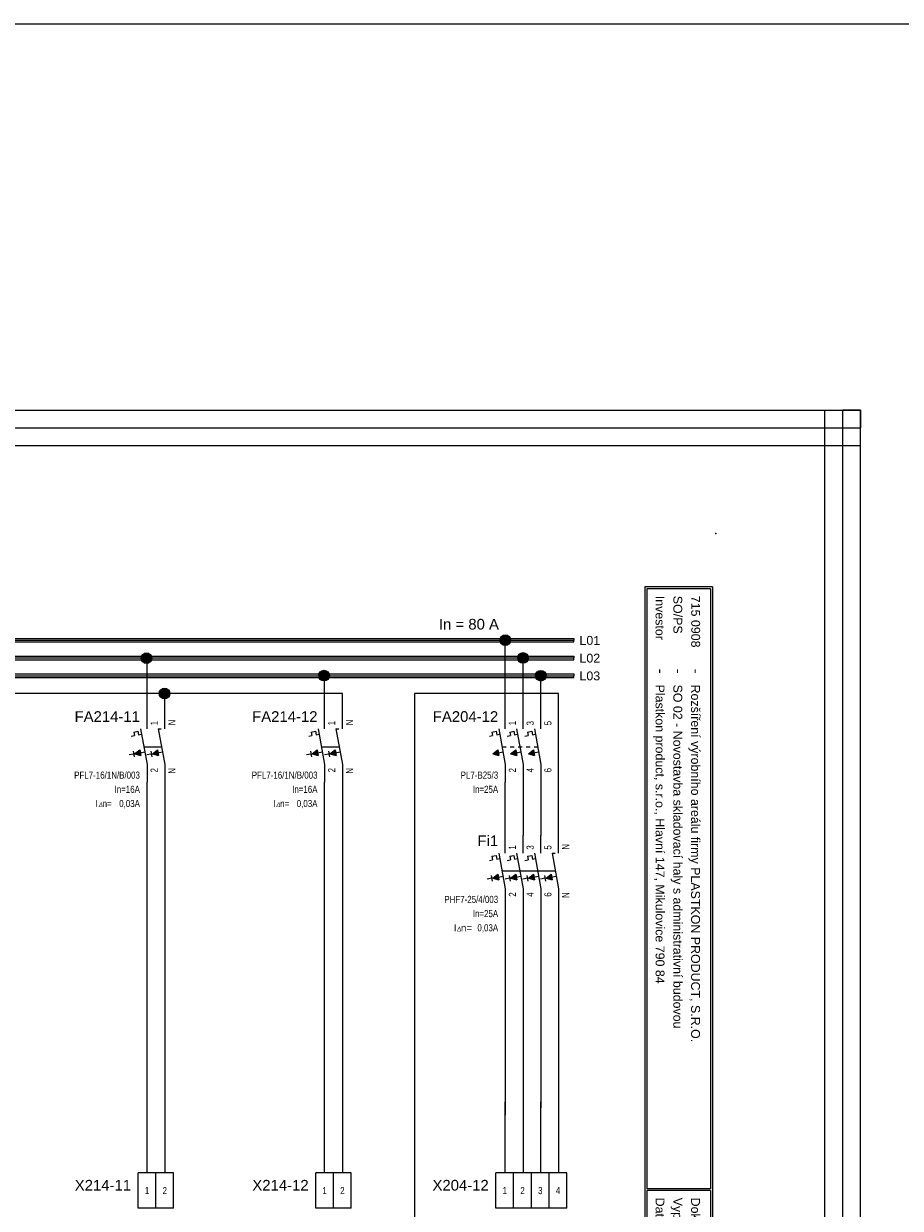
# Model space of a CAD drawing. Extents: x -9495 to -1492, y 3269 to 3834.
# Tile 41 of 44: x -2421 to -2174, y 3500 to 3834. Entities that reach past the tile are written whole.
import ezdxf
from ezdxf.enums import TextEntityAlignment as Align

# ---------------------------------------------------------------- set-up
doc = ezdxf.new("R2010")
doc.units = 0
doc.header["$MEASUREMENT"] = 0
doc.linetypes.add('DASHED', pattern=[0.564444, 0.282222, -0.282222])
for name, color, linetype in [('1-KRESBA', 7, 'Continuous'), ('__Bílá', 7, 'Continuous'), ('__Oranžová', 30, 'Continuous'), ('__Vínová 220', 220, 'Continuous'), ('__Černá 250', 7, 'Continuous')]:
    doc.layers.add(name, color=color, linetype=linetype)
doc.styles.add('Arial', font='arial.ttf')
doc.styles.add('GREEKC', font='greekc', dxfattribs={"width": 0.8, "height": 1.3})

# ---------------------------------------------------------------- blocks, each defined once
blk = doc.blocks.new('BLK_Razítko_malé_pro_rozváděče')
at = {"layer": '__Bílá'}
for p, q in [((15, -1), (15, -20)), ((15, -1), (294, -1)), ((15.5, -1.5), (15.5, -19.5)), ((15.5, -1.5), (184.5, -1.5)), ((184.5, -1.5), (184.5, -19.5)), ((185, -1.5), (185, -19.5)), ((185, -1.5), (293.5, -1.5)), ((293.5, -19.5), (293.5, -1.5)), ((294, -20), (294, -1)), ((15, -20), (294, -20)), ((15.5, -19.5), (184.5, -19.5)), ((185, -19.5), (293.5, -19.5)), ((15, -405), (15, -419)), ((15, -405), (294, -405)), ((15.5, -405.5), (15.5, -418.5)), ((15.5, -405.5), (194.5, -405.5)), ((194.5, -405.5), (194.5, -418.5)), ((195, -405.5), (195, -418.5)), ((195, -405.5), (293.5, -405.5)), ((293.5, -405.5), (293.5, -418.5)), ((294, -405), (294, -419)), ((15, -419), (294, -419)), ((15.5, -418.5), (194.5, -418.5)), ((195, -418.5), (293.5, -418.5))]:
    blk.add_line(p, q, dxfattribs=at)
for p in [(0, 0), (300, 0), (0, -420), (300, -420)]:
    blk.add_point(p, dxfattribs=at)
at = {"layer": '__Bílá', "style": 'Arial'}
for s, height, p in [('-', 3, (38, -7)), ('Dokument', 2.5, (187, -7)), ('-', 3, (210.5, -7)), ('SO/PS', 2.5, (17.5, -12)), ('Vypracoval', 2.5, (187, -12)), ('-', 3, (38, -12)), ('-', 3, (210.5, -12)), ('Investor', 2.5, (17.5, -17)), ('-', 3, (38, -17)), ('Datum', 2.5, (187, -17)), ('-', 3, (210.5, -17)), ('PVLK PROJECT s.r.o. , Langrova 195/33,  787 01 Šumperk', 2.5, (17.5, -411)), ('Copyright © 2012 PVLK', 2.5, (197, -411)), ('Telefon: 773 836 685, mobil: 777 848 204, e-mail: %%Upavelka@pvlk.cz', 2.5, (17.5, -416)), ('Číslo dokumentu .....', 2.5, (197, -416))]:
    blk.add_text(s, height=height, dxfattribs=at).set_placement(p)
at = {"layer": '__Vínová 220', "char_height": 2.5, "attachment_point": 7, "style": 'Arial'}
for s, insert in [('715 0908', (17.5, -7)), ('Rozšíření výrobního areálu firmy PLASTKON PRODUCT, S.R.O.', (42.5, -7.75)), ('R2 – Hlavní rozváděč 2NP', (215, -7.75)), ('SO 02 - Novostavba skladovací haly s administrativní budovou', (42.5, -12.75)), ('Miroslav Pavelka', (215, -12.75)), ('Plastkon product, s.r.o., Hlavní 147, Mikulovice 790 84', (42.5, -17.75)), ('06/2016', (215, -17.75))]:
    blk.add_mtext(s, dxfattribs=dict(at, insert=insert))
at = {"layer": '__Vínová 220', "style": 'Arial'}
blk.add_attdef('ČÍSLO', text='', height=4, dxfattribs=at).set_placement((290, -416), align=Align.RIGHT)
blk = doc.blocks.new('V0109A02')
for p, q in [((0, 0), (0, 10)), ((5, 10), (0, 10)), ((5, 0), (5, 10)), ((10, 10), (5, 10)), ((10, 0), (10, 10)), ((5, 0), (0, 0)), ((10, 0), (5, 0))]:
    blk.add_line(p, q)
at = {"style": 'Arial'}
blk.add_attdef('POPIS', text='', height=3, dxfattribs=at).set_placement((-2, 5), align=Align.RIGHT)
at = {"style": 'Arial', "width": 0.8}
for tag, p in [('S1', (2.5, 5)), ('S2', (7.5, 5))]:
    blk.add_attdef(tag, text='', height=2, dxfattribs=at).set_placement(p, align=Align.MIDDLE)
blk = doc.blocks.new('FEVA0910')
h = blk.add_hatch(color=256)
h.paths.add_polyline_path([(-1.92, -1.71), (-2.06, -0.92), (-3.5, -2)])
h.paths.add_polyline_path([(-3.5, -2), (-1.77, -2.5), (-1.92, -1.71)])
h = blk.add_hatch(color=256)
h.paths.add_polyline_path([(2.94, -0.92), (1.5, -2), (3.08, -1.71)])
h.paths.add_polyline_path([(3.08, -1.71), (1.5, -2), (3.23, -2.5)])
for p, q in [((0, 5), (0, 10)), ((5, 5), (5, 10)), ((-3.75, 4.14), (-2.56, 4.35)), ((-3.75, 4.14), (-3.57, 3.12)), ((-2.56, 4.35), (-2.38, 3.34)), ((-2.38, 3.34), (-1.54, 3.49)), ((-1.82, 5), (0, -5)), ((3.18, 5), (5, -5)), ((3.18, 5), (4, 5)), ((-4.45, 2.96), (-3.57, 3.12)), ((-0.91, 0), (4.09, 0)), ((-3.79, -2.07), (-5.07, -2.29)), ((-3.93, -1.27), (-3.65, -2.86)), ((-3.5, -2), (-2.06, -0.92)), ((-3.5, -2), (-0.64, -1.48)), ((-3.5, -2), (-1.77, -2.5)), ((-2.06, -0.92), (-1.77, -2.5)), ((1.21, -2.07), (-0.07, -2.29)), ((1.07, -1.27), (1.35, -2.86)), ((1.5, -2), (2.94, -0.92)), ((1.5, -2), (4.36, -1.48)), ((1.5, -2), (3.23, -2.5)), ((2.94, -0.92), (3.23, -2.5)), ((0, -5), (0, -10)), ((5, -5), (5, -10))]:
    blk.add_line(p, q)
at = {"style": 'Arial', "width": 0.8}
for s, p in [('I', (-14.5, -17)), ('n=', (-12.5, -17))]:
    blk.add_text(s, height=2, dxfattribs=at).set_placement(p)
at = {"style": 'GREEKC', "oblique": 10, "width": 0.8}
blk.add_text('D', height=1.3, dxfattribs=at).set_placement((-13.68, -17))
at = {"style": 'Arial'}
blk.add_attdef('POPIS', text='', height=3, dxfattribs=at).set_placement((-2, 7), align=Align.RIGHT)
at = {"style": 'Arial', "width": 0.8}
for tag, p in [('NO1', (3, 6)), ('NO2', (8, 6))]:
    blk.add_attdef(tag, p, '', height=2, rotation=90, dxfattribs=at)
for tag, p in [('CO1', (3, -6)), ('CO2', (8, -6))]:
    blk.add_attdef(tag, text='', height=2, rotation=90, dxfattribs=at).set_placement(p, align=Align.RIGHT)
for tag, p in [('TYP', (-2, -9)), ('PROUD', (-2, -13)), ('REZID', (-2, -17)), ('DOPLŇ1', (-2, -21)), ('DOPLŇ2', (-2, -25))]:
    blk.add_attdef(tag, text='', height=2, dxfattribs=at).set_placement(p, align=Align.RIGHT)
blk = doc.blocks.new('L0001A02')
at = {"linetype": 'Continuous'}
h = blk.add_hatch(color=256, dxfattribs=at)
edge = h.paths.add_edge_path()
edge.add_arc((0, 0), 1.5, 0, 360)
blk.add_circle((0, 0), 1.5)
blk = doc.blocks.new('FEVA1702')
h = blk.add_hatch(color=256)
h.paths.add_polyline_path([(-2.06, -0.92), (-3.5, -2), (-1.92, -1.71)])
h.paths.add_polyline_path([(-1.92, -1.71), (-3.5, -2), (-1.77, -2.5)])
h = blk.add_hatch(color=256)
h.paths.add_polyline_path([(2.94, -0.92), (1.5, -2), (3.08, -1.71)])
h.paths.add_polyline_path([(3.08, -1.71), (1.5, -2), (3.23, -2.5)])
h = blk.add_hatch(color=256)
h.paths.add_polyline_path([(7.94, -0.92), (6.5, -2), (8.08, -1.71)])
h.paths.add_polyline_path([(8.08, -1.71), (6.5, -2), (8.23, -2.5)])
h = blk.add_hatch(color=256)
h.paths.add_polyline_path([(12.94, -0.92), (11.5, -2), (13.08, -1.71)])
h.paths.add_polyline_path([(13.08, -1.71), (11.5, -2), (13.23, -2.5)])
for p, q in [((0, 5), (0, 10)), ((5, 5), (5, 10)), ((10, 5), (10, 10)), ((15, 5), (15, 10)), ((-3.75, 4.14), (-2.56, 4.35)), ((-3.75, 4.14), (-3.57, 3.12)), ((-2.56, 4.35), (-2.38, 3.34)), ((-2.38, 3.34), (-1.54, 3.49)), ((-1.82, 5), (0, -5)), ((1.25, 4.14), (2.44, 4.35)), ((1.25, 4.14), (1.43, 3.12)), ((2.44, 4.35), (2.62, 3.34)), ((2.62, 3.34), (3.46, 3.49)), ((3.18, 5), (5, -5)), ((6.25, 4.14), (7.44, 4.35)), ((6.25, 4.14), (6.43, 3.12)), ((7.44, 4.35), (7.62, 3.34)), ((7.62, 3.34), (8.46, 3.49)), ((8.18, 5), (10, -5)), ((13.18, 5), (15, -5)), ((13.18, 5), (14, 5)), ((-4.45, 2.96), (-3.57, 3.12)), ((-0.91, 0), (14.09, 0)), ((0.55, 2.96), (1.43, 3.12)), ((5.55, 2.96), (6.43, 3.12)), ((-3.79, -2.07), (-5.07, -2.29)), ((-3.93, -1.27), (-3.65, -2.86)), ((-3.5, -2), (-2.06, -0.92)), ((-3.5, -2), (-0.64, -1.48)), ((-3.5, -2), (-1.77, -2.5)), ((-2.06, -0.92), (-1.77, -2.5)), ((1.21, -2.07), (-0.07, -2.29)), ((1.07, -1.27), (1.35, -2.86)), ((1.5, -2), (2.94, -0.92)), ((1.5, -2), (4.36, -1.48)), ((1.5, -2), (3.23, -2.5)), ((2.94, -0.92), (3.23, -2.5)), ((6.21, -2.07), (4.93, -2.29)), ((6.07, -1.27), (6.35, -2.86)), ((6.5, -2), (7.94, -0.92)), ((6.5, -2), (9.36, -1.48)), ((6.5, -2), (8.23, -2.5)), ((7.94, -0.92), (8.23, -2.5)), ((11.21, -2.07), (9.93, -2.29)), ((11.07, -1.27), (11.35, -2.86)), ((11.5, -2), (12.94, -0.92)), ((11.5, -2), (14.36, -1.48)), ((11.5, -2), (13.23, -2.5)), ((12.94, -0.92), (13.23, -2.5)), ((0, -5), (0, -10)), ((5, -5), (5, -10)), ((10, -5), (10, -10)), ((15, -5), (15, -10))]:
    blk.add_line(p, q)
at = {"style": 'Arial'}
for s, p in [('I', (-14.5, -17)), ('n=', (-12.5, -17))]:
    blk.add_text(s, height=2, dxfattribs=at).set_placement(p)
at = {"style": 'GREEKC', "oblique": 10, "width": 0.8}
blk.add_text('D', height=1.3, dxfattribs=at).set_placement((-13.68, -17))
at = {"style": 'Arial'}
blk.add_attdef('POPIS', text='', height=3, dxfattribs=at).set_placement((-2, 7), align=Align.RIGHT)
at = {"style": 'Arial', "width": 0.8}
for tag, p in [('NO1', (3, 6)), ('NO2', (8, 6)), ('NO3', (13, 6)), ('NO4', (18, 6))]:
    blk.add_attdef(tag, p, '', height=2, rotation=90, dxfattribs=at)
for tag, p in [('CO1', (3, -6)), ('CO2', (8, -6)), ('CO3', (13, -6)), ('CO4', (18, -6))]:
    blk.add_attdef(tag, text='', height=2, rotation=90, dxfattribs=at).set_placement(p, align=Align.RIGHT)
for tag, p in [('TYP', (-2, -9)), ('PROUD', (-2, -13)), ('REZID', (-2, -17)), ('DOPLŇ1', (-2, -21)), ('DOPLŇ2', (-2, -25))]:
    blk.add_attdef(tag, text='', height=2, dxfattribs=at).set_placement(p, align=Align.RIGHT)
blk = doc.blocks.new('FEVA1606')
at = {"linetype": 'Continuous'}
for points in [[(-3.5, -2), (-2.06, -0.92), (-1.77, -2.5)], [(1.5, -2), (2.94, -0.92), (3.23, -2.5)], [(6.5, -2), (7.94, -0.92), (8.23, -2.5)]]:
    blk.add_hatch(color=256, dxfattribs=at).paths.add_polyline_path(points)
for p, q in [((0, 5), (0, 10)), ((5, 5), (5, 10)), ((10, 5), (10, 10)), ((-3.75, 4.14), (-2.56, 4.35)), ((-3.75, 4.14), (-3.57, 3.12)), ((-2.56, 4.35), (-2.38, 3.34)), ((-2.38, 3.34), (-1.54, 3.49)), ((-1.82, 5), (0, -5)), ((1.25, 4.14), (2.44, 4.35)), ((1.25, 4.14), (1.43, 3.12)), ((2.44, 4.35), (2.62, 3.34)), ((2.62, 3.34), (3.46, 3.49)), ((3.18, 5), (5, -5)), ((6.25, 4.14), (7.44, 4.35)), ((6.25, 4.14), (6.43, 3.12)), ((7.44, 4.35), (7.62, 3.34)), ((7.62, 3.34), (8.46, 3.49)), ((8.18, 5), (10, -5)), ((-4.45, 2.96), (-3.57, 3.12)), ((0.55, 2.96), (1.43, 3.12)), ((5.55, 2.96), (6.43, 3.12)), ((-3.5, -2), (-2.06, -0.92)), ((-3.5, -2), (-0.64, -1.48)), ((-3.5, -2), (-1.77, -2.5)), ((-2.06, -0.92), (-1.77, -2.5)), ((1.5, -2), (2.94, -0.92)), ((1.5, -2), (4.36, -1.48)), ((1.5, -2), (3.23, -2.5)), ((2.94, -0.92), (3.23, -2.5)), ((6.5, -2), (7.94, -0.92)), ((6.5, -2), (9.36, -1.48)), ((6.5, -2), (8.23, -2.5)), ((7.94, -0.92), (8.23, -2.5)), ((0, -5), (0, -10)), ((5, -5), (5, -10)), ((10, -5), (10, -10))]:
    blk.add_line(p, q)
at = {"linetype": 'DASHED', "ltscale": 4}
blk.add_line((-0.91, 0), (9.09, 0), dxfattribs=at)
at = {"style": 'Arial'}
blk.add_attdef('POPIS', text='', height=3, dxfattribs=at).set_placement((-2, 7), align=Align.RIGHT)
at = {"style": 'Arial', "width": 0.8}
for tag, p in [('NO1', (3, 6)), ('NO2', (8, 6)), ('NO3', (13, 6))]:
    blk.add_attdef(tag, p, '', height=2, rotation=90, dxfattribs=at)
for tag, p in [('CO1', (3, -6)), ('CO2', (8, -6)), ('CO3', (13, -6))]:
    blk.add_attdef(tag, text='', height=2, rotation=90, dxfattribs=at).set_placement(p, align=Align.RIGHT)
for tag, p in [('TYP', (-2, -9)), ('PROUD', (-2, -13)), ('DOPLŇ1', (-2, -17)), ('DOPLŇ2', (-2, -21))]:
    blk.add_attdef(tag, text='', height=2, dxfattribs=at).set_placement(p, align=Align.RIGHT)
blk = doc.blocks.new('V0109A04')
for p, q in [((2.5, 5), (-2.5, 5)), ((-2.5, -5), (-2.5, 5)), ((7.5, 5), (2.5, 5)), ((2.5, -5), (2.5, 5)), ((12.5, 5), (7.5, 5)), ((7.5, -5), (7.5, 5)), ((17.5, 5), (12.5, 5)), ((12.5, -5), (12.5, 5)), ((17.5, -5), (17.5, 5)), ((2.5, -5), (-2.5, -5)), ((7.5, -5), (2.5, -5)), ((12.5, -5), (7.5, -5)), ((17.5, -5), (12.5, -5))]:
    blk.add_line(p, q)
at = {"style": 'Arial'}
blk.add_attdef('POPIS', text='', height=3, dxfattribs=at).set_placement((-4.5, 0), align=Align.RIGHT)
at = {"style": 'Arial', "width": 0.8}
for tag, p in [('S1', (0, 0)), ('S2', (5, 0)), ('S3', (10, 0)), ('S4', (15, 0))]:
    blk.add_attdef(tag, text='', height=2, dxfattribs=at).set_placement(p, align=Align.MIDDLE)

msp = doc.modelspace()

# ---------------------------------------------------------------- linework, layer by layer
at = {"layer": '1-KRESBA'}
for p, q in [((-2285.58, 3640), (-2285.58, 3660)), ((-2386.45, 3640), (-2386.45, 3654.84)), ((-2280.58, 3640), (-2280.58, 3655)), ((-2336.45, 3640), (-2336.45, 3650)), ((-2275.58, 3640), (-2275.58, 3650)), ((-2331.45, 3645), (-2611.62, 3645)), ((-2381.45, 3645), (-2411.62, 3645)), ((-2381.45, 3640), (-2381.45, 3645)), ((-2331.45, 3645), (-2361.62, 3645)), ((-2331.45, 3640), (-2331.45, 3645)), ((-2270.58, 3645), (-2311.12, 3645)), ((-2311.12, 3645), (-2311.12, 3485)), ((-2270.58, 3605), (-2270.58, 3645)), ((-2386.45, 3510), (-2386.45, 3620)), ((-2381.45, 3620), (-2381.45, 3510)), ((-2336.45, 3510), (-2336.45, 3620)), ((-2331.45, 3620), (-2331.45, 3510)), ((-2285.58, 3605), (-2285.58, 3620)), ((-2280.58, 3620), (-2280.58, 3605)), ((-2275.58, 3620), (-2275.58, 3605)), ((-2285.58, 3585), (-2285.58, 3526.21)), ((-2280.58, 3585), (-2280.58, 3528.01)), ((-2275.58, 3585), (-2275.58, 3528.33)), ((-2270.58, 3585), (-2270.58, 3528.22)), ((-2285.58, 3510), (-2285.58, 3530)), ((-2280.58, 3530), (-2280.58, 3510)), ((-2275.58, 3510), (-2275.58, 3530)), ((-2270.58, 3530), (-2270.58, 3510))]:
    msp.add_line(p, q, dxfattribs=at)
at = {"layer": '1-KRESBA', "color": 250, "linetype": 'Continuous'}
msp.add_line((-2246.24, 3585), (-2246.24, 3615), dxfattribs=at)
at = {"layer": '1-KRESBA', "color": 3}
msp.add_lwpolyline([(-9494.98, 3833.62), (-1491.97, 3833.62), (-1491.97, 3268.56), (-9494.98, 3268.56)], close=True, dxfattribs=at)
at = {"layer": '__Oranžová', "lineweight": 0}
for p, q in [((-2616.26, 3660.5), (-2266.26, 3660.5)), ((-2616.26, 3660), (-2266.26, 3660)), ((-2266.26, 3660.5), (-2266.26, 3660)), ((-2266.26, 3659.5), (-2266.26, 3660)), ((-2616.26, 3659.5), (-2266.26, 3659.5)), ((-2616.26, 3655.5), (-2266.26, 3655.5)), ((-2616.26, 3655), (-2266.26, 3655)), ((-2616.26, 3654.5), (-2266.26, 3654.5)), ((-2266.26, 3655.5), (-2266.26, 3655)), ((-2266.26, 3654.5), (-2266.26, 3655)), ((-2616.26, 3650.5), (-2266.26, 3650.5)), ((-2616.26, 3650), (-2266.26, 3650)), ((-2266.26, 3650.5), (-2266.26, 3650)), ((-2266.26, 3649.5), (-2266.26, 3650)), ((-2616.26, 3649.5), (-2266.26, 3649.5))]:
    msp.add_line(p, q, dxfattribs=at)
at = {"layer": '__Vínová 220', "lineweight": 0}
for p, q in [((-2681.98, 3724.82), (-2185.57, 3724.82)), ((-2195.57, 3358.74), (-2195.57, 3724.82)), ((-2195.57, 3724.82), (-2190.57, 3724.82)), ((-2190.57, 3358.74), (-2190.57, 3724.82)), ((-2185.57, 3724.82), (-2190.57, 3724.82)), ((-2185.57, 3724.82), (-2185.57, 3719.82)), ((-2185.57, 3358.74), (-2185.57, 3724.82)), ((-2681.98, 3719.82), (-2185.57, 3719.82)), ((-2185.57, 3714.82), (-2185.57, 3719.82)), ((-2681.98, 3714.82), (-2185.57, 3714.82))]:
    msp.add_line(p, q, dxfattribs=at)

# ---------------------------------------------------------------- block references
at = {"layer": '1-KRESBA', "rotation": 270}
msp.add_blockref('BLK_Razítko_malé_pro_rozváděče', (-2226.26, 3690), dxfattribs=at).add_auto_attribs({'ČÍSLO': '23.14'})
at = {"layer": '1-KRESBA'}
for p in [(-2285.58, 3660), (-2280.58, 3655), (-2386.61, 3654.95), (-2336.61, 3650.01), (-2275.58, 3650), (-2381.51, 3645)]:
    msp.add_blockref('L0001A02', p, dxfattribs=at)
at = {"layer": '__Černá 250'}
for name, p, values in [('FEVA0910', (-2386.45, 3630), {'POPIS': 'FA214-11', 'TYP': 'PFL7-16/1N/B/003', 'PROUD': 'In=16A', 'REZID': '0,03A', 'CO1': '2', 'NO1': '1', 'CO2': 'N', 'NO2': 'N'}), ('FEVA0910', (-2336.45, 3630), {'POPIS': 'FA214-12', 'TYP': 'PFL7-16/1N/B/003', 'PROUD': 'In=16A', 'REZID': '0,03A', 'CO1': '2', 'NO1': '1', 'CO2': 'N', 'NO2': 'N'}), ('FEVA1606', (-2285.58, 3630), {'POPIS': 'FA204-12', 'TYP': 'PL7-B25/3', 'PROUD': 'In=25A', 'CO1': '2', 'NO1': '1', 'CO2': '4', 'NO2': '3', 'CO3': '6', 'NO3': '5'}), ('FEVA1702', (-2285.58, 3595), {'POPIS': 'Fi1', 'TYP': 'PHF7-25/4/003', 'PROUD': 'In=25A', 'REZID': '0,03A', 'NO1': '1', 'CO1': '2', 'NO2': '3', 'CO2': '4', 'NO3': '5', 'CO3': '6', 'NO4': 'N', 'CO4': 'N'}), ('V0109A02', (-2388.95, 3500), {'POPIS': 'X214-11', 'S1': '1', 'S2': '2'}), ('V0109A02', (-2338.95, 3500), {'POPIS': 'X214-12', 'S1': '1', 'S2': '2'}), ('V0109A04', (-2285.73, 3505), {'POPIS': 'X204-12', 'S1': '1', 'S2': '2', 'S3': '3', 'S4': '4'})]:
    msp.add_blockref(name, p, dxfattribs=at).add_auto_attribs(values)

# ---------------------------------------------------------------- texts
at = {"layer": '1-KRESBA', "color": 4, "linetype": 'Continuous', "style": 'Arial'}
msp.add_text('In = 80 A', height=3, dxfattribs=at).set_placement((-2304.26, 3663))
at = {"layer": '__Oranžová', "lineweight": 0, "style": 'Arial'}
for s, p in [('L01', (-2264.69, 3658.69)), ('L02', (-2264.69, 3653.69)), ('L03', (-2264.69, 3648.69))]:
    msp.add_text(s, height=2.5, dxfattribs=at).set_placement(p)

doc.saveas('drawing.dxf')
